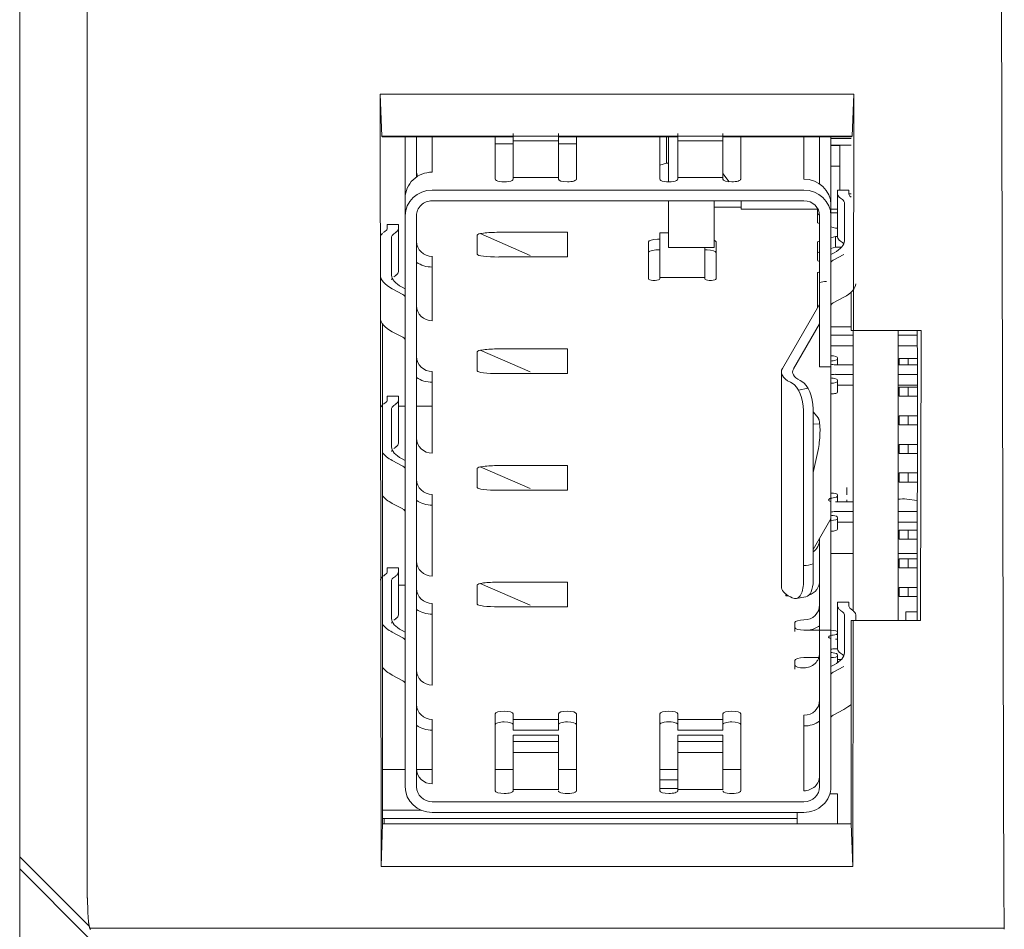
# Model space of a CAD drawing. Header units: millimetres. Extents: x 35 to 385, y -587 to 211.
# Tile 59 of 133: x 187 to 209, y -412 to -392. Entities that reach past the tile are written whole.
import ezdxf

# ---------------------------------------------------------------- set-up
doc = ezdxf.new("R2010")
doc.units = ezdxf.units.MM
for name, color, linetype, true_color in [('1', 7, 'Continuous', 0xffffff), ('10', 7, 'Continuous', 0xffffff), ('3', 7, 'Continuous', 0xffffff)]:
    doc.layers.add(name, color=color, linetype=linetype, true_color=true_color)

msp = doc.modelspace()

# ---------------------------------------------------------------- linework, layer by layer
at = {"layer": '1', "color": 155, "linetype": 'Continuous', "lineweight": 18}
for p, q in [((195.517, -395.805), (195.517, -394.452)), ((195.767, -394.452), (195.767, -395.341)), ((196.117, -395.233), (196.117, -394.452)), ((197.517, -395.386), (197.517, -394.452)), ((197.917, -394.375), (197.917, -394.927)), ((198.917, -394.927), (198.917, -394.375)), ((199.317, -394.452), (199.317, -395.386)), ((201.167, -395.386), (201.167, -394.452)), ((201.317, -394.452), (201.317, -395.031)), ((201.567, -394.375), (201.567, -394.927)), ((202.567, -394.927), (202.567, -394.375)), ((202.967, -394.452), (202.967, -395.386)), ((204.367, -395.386), (204.367, -394.452)), ((204.717, -394.452), (204.717, -395.493)), ((204.967, -395.957), (204.967, -394.452)), ((204.967, -394.636), (205.417, -394.636)), ((205.167, -394.643), (204.967, -394.643)), ((205.117, -394.643), (205.117, -394.636)), ((205.167, -395.1), (205.167, -394.643)), ((197.917, -394.927), (197.917, -395.275)), ((198.917, -394.927), (198.917, -395.275)), ((201.567, -394.927), (201.567, -395.275)), ((202.567, -395.275), (202.567, -394.927)), ((201.167, -395.077), (201.317, -395.031)), ((201.317, -395.031), (201.359, -395.031)), ((204.967, -395.1), (205.167, -395.1)), ((205.167, -395.629), (205.167, -395.1)), ((197.917, -395.275), (197.917, -395.386)), ((198.917, -395.386), (198.917, -395.275)), ((201.567, -395.275), (201.567, -395.386)), ((202.567, -395.263), (202.711, -395.444)), ((202.567, -395.386), (202.567, -395.275)), ((195.517, -396.201), (195.517, -395.805)), ((204.367, -395.629), (196.117, -395.629)), ((205.367, -395.629), (205.117, -395.629)), ((205.117, -395.721), (205.117, -395.629)), ((205.117, -396.673), (205.117, -395.721)), ((205.222, -395.842), (205.179, -395.811)), ((205.367, -395.721), (205.367, -395.629)), ((205.417, -395.715), (205.367, -395.715)), ((205.408, -395.781), (205.417, -395.787)), ((204.367, -395.867), (196.117, -395.867)), ((202.375, -396.006), (202.976, -396.006)), ((202.976, -395.867), (202.976, -396.052)), ((204.967, -395.957), (204.967, -396.201)), ((205.267, -395.908), (205.267, -396.756)), ((195.517, -408.869), (195.517, -396.201)), ((195.767, -396.201), (195.767, -408.869)), ((202.976, -396.052), (204.68, -396.052)), ((204.667, -396.354), (204.667, -396.052)), ((204.717, -399.201), (204.717, -396.201)), ((204.967, -396.052), (205.117, -396.052)), ((205.117, -396.136), (204.967, -396.136)), ((204.967, -399.201), (204.967, -396.201)), ((195.367, -396.391), (195.117, -396.391)), ((195.117, -396.483), (195.117, -396.391)), ((195.367, -396.391), (195.367, -396.483)), ((204.667, -396.354), (204.717, -396.37)), ((204.967, -396.446), (205.067, -396.476)), ((195.076, -396.543), (195.033, -396.574)), ((195.217, -396.67), (195.217, -397.518)), ((195.262, -396.604), (195.306, -396.573)), ((195.367, -396.483), (195.367, -397.435)), ((197.117, -397.055), (197.117, -396.628)), ((197.597, -396.567), (199.117, -396.567)), ((199.117, -396.567), (199.117, -397.115)), ((201.359, -396.58), (201.167, -396.58)), ((201.167, -396.58), (201.167, -396.697)), ((205.067, -396.659), (204.967, -396.689)), ((205.117, -396.476), (205.067, -396.476)), ((205.067, -396.897), (205.067, -396.659)), ((205.067, -396.659), (205.117, -396.659)), ((200.917, -397.603), (200.917, -396.781)), ((201.117, -396.72), (201.167, -396.72)), ((201.167, -396.697), (201.167, -397.529)), ((202.167, -396.903), (202.167, -397.529)), ((202.417, -396.781), (202.417, -397.603)), ((204.717, -396.765), (204.667, -396.781)), ((204.667, -397.176), (204.667, -396.781)), ((204.967, -396.927), (205.067, -396.897)), ((205.067, -396.897), (205.205, -396.897)), ((205.179, -396.764), (205.222, -396.794)), ((196.117, -397.1), (196.117, -398.531)), ((199.117, -397.115), (197.597, -397.115)), ((201.167, -396.958), (201.117, -396.958)), ((202.217, -396.958), (202.167, -396.958)), ((204.667, -397.019), (204.717, -397.003)), ((204.967, -397.057), (205.037, -397.02)), ((205.254, -397.058), (205.02, -397.183)), ((195.306, -397.526), (195.262, -397.556)), ((201.167, -397.529), (201.167, -397.587)), ((202.167, -397.587), (202.167, -397.529)), ((204.667, -398.245), (204.667, -397.481)), ((195.448, -397.782), (195.517, -397.819)), ((201.067, -397.633), (201.017, -397.633)), ((201.167, -397.603), (201.167, -397.587)), ((202.167, -397.603), (202.167, -397.587)), ((202.317, -397.633), (202.266, -397.633)), ((195.465, -397.945), (195.231, -397.82)), ((203.89, -399.587), (204.699, -398.19)), ((205.02, -398.135), (205.254, -398.01)), ((204.717, -398.597), (204.136, -399.6)), ((195.231, -398.772), (195.465, -398.897)), ((205.417, -398.668), (204.967, -398.668)), ((204.967, -398.851), (205.46, -398.851)), ((206.46, -398.851), (206.882, -398.851)), ((205.46, -399.089), (204.967, -399.089)), ((206.885, -399.089), (206.46, -399.089)), ((197.117, -399.643), (197.117, -399.216)), ((197.597, -399.155), (199.117, -399.155)), ((199.117, -399.155), (199.117, -399.703)), ((204.717, -399.549), (204.717, -399.201)), ((204.967, -399.549), (204.967, -399.201)), ((205.46, -399.506), (205.067, -399.506)), ((205.117, -399.374), (205.117, -399.353)), ((205.117, -399.374), (205.117, -399.506)), ((206.889, -399.506), (206.46, -399.506)), ((196.117, -399.658), (196.117, -401.469)), ((199.117, -399.703), (197.597, -399.703)), ((203.867, -399.667), (203.867, -404.429)), ((204.717, -399.549), (204.967, -399.549)), ((204.967, -399.549), (204.967, -402.89)), ((205.067, -399.719), (205.46, -399.719)), ((206.46, -399.719), (206.888, -399.719)), ((204.107, -399.915), (204.068, -399.895)), ((204.285, -399.857), (204.323, -399.877)), ((205.117, -399.85), (205.117, -399.871)), ((205.117, -399.871), (205.117, -400.109)), ((205.117, -399.957), (205.46, -399.957)), ((206.46, -399.957), (206.888, -399.957)), ((195.033, -400.384), (195.076, -400.353)), ((195.117, -400.293), (195.117, -400.202)), ((195.117, -400.202), (195.367, -400.202)), ((195.306, -400.383), (195.262, -400.414)), ((195.367, -400.202), (195.367, -400.293)), ((195.367, -400.293), (195.367, -401.245)), ((195.217, -401.328), (195.217, -400.48)), ((204.357, -404.333), (204.357, -400.523)), ((204.573, -400.485), (204.573, -404.295)), ((204.689, -400.691), (204.573, -400.554)), ((195.306, -401.336), (195.262, -401.366)), ((204.573, -401.9), (204.689, -401.364)), ((195.465, -401.755), (195.231, -401.63)), ((195.448, -401.592), (195.517, -401.629)), ((197.117, -402.23), (197.117, -401.804)), ((197.597, -401.743), (199.117, -401.743)), ((199.117, -401.743), (199.117, -402.291)), ((199.117, -402.291), (197.597, -402.291)), ((195.465, -402.707), (195.231, -402.583)), ((196.117, -402.383), (196.117, -404.194)), ((205.46, -402.55), (205.067, -402.55)), ((205.117, -402.398), (205.117, -402.418)), ((205.117, -402.418), (205.117, -402.55)), ((206.652, -402.489), (206.885, -402.522)), ((205.067, -402.763), (205.46, -402.763)), ((206.46, -402.763), (206.885, -402.763)), ((204.573, -403.608), (204.945, -402.966)), ((204.967, -402.962), (204.967, -402.89)), ((204.967, -403.277), (204.967, -402.962)), ((205.117, -402.895), (205.117, -402.915)), ((205.117, -402.915), (205.117, -403.154)), ((205.117, -403.001), (205.46, -403.001)), ((206.46, -403.001), (206.884, -403.001)), ((204.717, -405.24), (204.717, -403.36)), ((204.967, -403.277), (204.967, -405.24)), ((195.117, -404.103), (195.117, -404.012)), ((195.367, -404.012), (195.117, -404.012)), ((195.367, -404.012), (195.367, -404.103)), ((195.367, -404.103), (195.367, -405.055)), ((195.076, -404.163), (195.033, -404.194)), ((195.217, -404.29), (195.217, -405.138)), ((195.262, -404.224), (195.306, -404.194)), ((197.597, -404.331), (199.117, -404.331)), ((199.117, -404.331), (199.117, -404.879)), ((197.117, -404.818), (197.117, -404.392)), ((203.967, -404.636), (203.967, -404.593)), ((204.029, -404.636), (203.967, -404.636)), ((204.068, -404.658), (204.107, -404.678)), ((204.193, -404.694), (204.41, -404.656)), ((205.367, -404.774), (205.117, -404.774)), ((205.117, -404.774), (205.117, -404.865)), ((205.367, -404.774), (205.367, -404.865)), ((196.117, -404.803), (196.117, -406.615)), ((199.117, -404.879), (197.597, -404.879)), ((205.117, -405.817), (205.117, -404.865)), ((205.222, -404.986), (205.179, -404.956)), ((205.408, -404.925), (205.451, -404.956)), ((195.306, -405.146), (195.262, -405.177)), ((205.267, -405.052), (205.267, -405.9)), ((205.517, -405.052), (205.517, -405.179)), ((195.448, -405.402), (195.517, -405.439)), ((204.167, -405.336), (204.167, -405.229)), ((204.367, -405.397), (204.717, -405.397)), ((204.717, -405.24), (204.717, -405.869)), ((204.967, -405.869), (204.967, -405.24)), ((195.465, -405.565), (195.231, -405.44)), ((205.117, -405.595), (205.067, -405.595)), ((204.717, -408.869), (204.717, -405.869)), ((204.967, -405.869), (204.967, -408.869)), ((205.067, -405.808), (205.117, -405.808)), ((204.167, -406.173), (204.167, -406.067)), ((204.367, -406.006), (204.699, -406.006)), ((205.117, -405.94), (205.117, -405.96)), ((205.117, -405.96), (205.117, -406.116)), ((205.117, -406.046), (205.2, -406.046)), ((205.179, -405.908), (205.222, -405.939)), ((204.967, -406.201), (205.037, -406.164)), ((205.254, -406.202), (205.02, -406.327)), ((195.231, -406.393), (195.465, -406.517)), ((205.254, -407.155), (205.02, -407.279)), ((196.117, -408.807), (196.117, -407.376)), ((197.517, -408.959), (197.517, -407.254)), ((197.917, -407.254), (197.917, -407.376)), ((197.917, -407.614), (197.917, -407.376)), ((197.917, -407.376), (198.917, -407.376)), ((198.917, -407.376), (198.917, -407.254)), ((198.917, -407.376), (198.917, -407.614)), ((199.317, -407.254), (199.317, -408.959)), ((201.167, -408.959), (201.167, -407.254)), ((201.567, -407.254), (201.567, -407.376)), ((201.567, -407.614), (201.567, -407.376)), ((201.567, -407.376), (202.567, -407.376)), ((202.567, -407.376), (202.567, -407.254)), ((202.567, -407.614), (202.567, -407.376)), ((202.967, -407.254), (202.967, -408.959)), ((204.367, -408.959), (204.367, -407.285)), ((198.917, -407.614), (197.917, -407.614)), ((202.567, -407.614), (201.567, -407.614)), ((198.917, -407.726), (197.917, -407.726)), ((197.917, -407.726), (197.917, -407.818)), ((197.917, -407.818), (197.917, -407.967)), ((198.917, -407.726), (198.917, -407.818)), ((198.917, -407.967), (198.917, -407.818)), ((201.567, -407.726), (201.567, -407.818)), ((202.567, -407.726), (201.567, -407.726)), ((201.567, -407.818), (201.567, -407.967)), ((202.567, -407.818), (202.567, -407.726)), ((202.567, -407.967), (202.567, -407.818)), ((197.917, -408.039), (197.917, -407.967)), ((197.917, -408.039), (197.917, -408.148)), ((198.917, -407.967), (198.917, -408.039)), ((198.917, -408.148), (198.917, -408.039)), ((201.567, -407.967), (201.567, -408.039)), ((201.567, -408.039), (201.567, -408.148)), ((202.567, -408.039), (202.567, -407.967)), ((202.567, -408.148), (202.567, -408.039)), ((197.917, -408.148), (197.917, -408.928)), ((198.917, -408.928), (198.917, -408.148)), ((201.567, -408.148), (201.567, -408.928)), ((202.567, -408.148), (202.567, -408.928)), ((198.917, -408.928), (197.917, -408.928)), ((197.917, -408.928), (197.917, -408.959)), ((198.917, -408.942), (198.917, -408.928)), ((202.567, -408.928), (201.567, -408.928)), ((201.567, -408.928), (201.567, -408.959)), ((202.567, -408.942), (202.567, -408.928)), ((204.367, -409.203), (196.117, -409.203)), ((196.117, -409.441), (204.367, -409.441))]:
    msp.add_line(p, q, dxfattribs=at)
at = {"layer": '1', "color": 155, "linetype": 'Continuous', "lineweight": 13}
for p, q in [((205.417, -394.486), (204.967, -394.486)), ((197.517, -394.604), (197.917, -394.604)), ((198.917, -394.536), (197.917, -394.536)), ((198.917, -394.604), (199.317, -394.604)), ((201.567, -394.536), (202.567, -394.536)), ((197.917, -395.353), (198.917, -395.353)), ((201.567, -395.353), (202.567, -395.353)), ((205.117, -396.673), (205.117, -395.722)), ((204.967, -396.201), (204.967, -395.958)), ((195.367, -397.435), (195.367, -396.484)), ((198.289, -397.079), (197.185, -396.597)), ((200.917, -397.018), (200.917, -396.781)), ((202.417, -397.018), (202.417, -396.781)), ((202.167, -397.567), (201.167, -397.567)), ((198.289, -399.667), (197.185, -399.185)), ((204.967, -399.549), (204.967, -402.892)), ((204.461, -400.029), (204.245, -400.067)), ((195.367, -401.245), (195.367, -400.294)), ((204.72, -400.824), (204.573, -400.816)), ((198.289, -402.255), (197.185, -401.773)), ((195.367, -405.055), (195.367, -404.104)), ((198.289, -404.843), (197.185, -404.361)), ((205.117, -405.817), (205.117, -404.866)), ((204.167, -405.229), (204.167, -405.426)), ((204.717, -405.393), (204.967, -405.393)), ((204.167, -406.263), (204.167, -406.067)), ((198.917, -407.865), (197.917, -407.865)), ((201.567, -407.865), (202.567, -407.865)), ((197.917, -408.114), (198.917, -408.114)), ((202.567, -408.114), (201.567, -408.114)), ((204.717, -408.869), (204.717, -408.626))]:
    msp.add_line(p, q, dxfattribs=at)
at = {"layer": '1', "color": 155, "linetype": 'Continuous', "lineweight": 18}
for centre, major_axis, ratio, start_param, end_param in [((196.117, -395.805), (0.6, 0), 0.952524, 1.570796, 3.141593), ((196.117, -395.199), (-0.35, 0), 0.952524, 0, 0.385115), ((197.717, -395.386), (-0.2, 0), 0.304463, 0, 3.141593), ((199.117, -395.386), (-0.2, 0), 0.304463, 0, 1.570796), ((199.117, -395.386), (-0.2, 0), 0.304463, 1.570796, 3.141593), ((201.367, -395.386), (-0.2, 0), 0.304463, 0, 3.141593), ((202.767, -395.386), (-0.2, 0), 0.304463, 0, 1.570796), ((202.767, -395.386), (-0.2, 0), 0.304463, 1.570796, 3.141593), ((204.367, -395.957), (0.6, 0), 0.952524, 0, 1.570796), ((196.117, -396.201), (-0.6, 0), 0.952524, 4.712389, 6.283185), ((204.367, -396.201), (-0.6, 0), 0.952524, 3.141593, 4.712389), ((205.867, -395.721), (0.75, 0), 0.304463, 3.141593, 3.549696), ((205.867, -395.721), (-0.5, 0), 0.304463, 0, 0.408103), ((196.117, -396.201), (0.35, 0), 0.952524, 1.570796, 3.141593), ((204.367, -396.201), (0.35, 0), 0.952524, 0, 1.570796), ((204.717, -395.908), (-0.55, 0), 0.304463, 3.141593, 3.549696), ((204.867, -396.197), (0.2, 0), 0.304463, 2.441559, 3.141593), ((195.767, -396.67), (0.8, 0), 0.304463, 2.786173, 3.141593), ((194.617, -396.483), (-0.5, 0), 0.304463, 2.733489, 3.141593), ((195.767, -396.67), (-0.55, 0), 0.304463, 5.875082, 6.283185), ((194.617, -396.483), (0.75, 0), 0.304463, 5.875082, 6.283185), ((197.597, -396.628), (0.48, 0), 0.126856, 1.570796, 3.141593), ((205.867, -396.673), (-0.75, 0), 0.304463, 0, 0.408103), ((196.117, -396.767), (0.35, 0), 0.952524, 3.141593, 4.712389), ((201.117, -396.781), (-0.2, 0), 0.304463, 4.712389, 6.283185), ((202.217, -396.781), (-0.2, 0), 0.304463, 3.141593, 3.80322), ((203.517, -396.756), (-1.75, 0), 0.304463, 2.622599, 3.141593), ((204.717, -396.861), (0.55, 0), 0.304463, 0.226282, 0.408103), ((197.597, -397.055), (0.48, 0), 0.126856, 3.141593, 4.712389), ((201.117, -397.019), (0.2, 0), 0.304463, 1.570796, 3.141593), ((202.217, -397.019), (0.2, 0), 0.304463, 0, 1.570796), ((196.117, -396.767), (-0.6, 0), 0.952524, 0.947951, 1.570796), ((204.867, -397.176), (-0.2, 0), 0.304463, 0, 0.722737), ((205.367, -397.243), (-0.4, 0), 0.304463, 5.764192, 6.283185), ((196.967, -397.518), (2, 0), 0.304463, 3.141593, 3.660586), ((196.967, -397.518), (-1.75, 0), 0.304463, 0, 0.518993), ((194.617, -397.435), (-0.75, 0), 0.304463, 2.733489, 3.141593), ((204.867, -397.481), (-0.2, 0), 0.304463, 5.560448, 6.283185), ((195.767, -397.623), (0.55, 0), 0.304463, 2.91532, 3.141593), ((201.017, -397.603), (-0.1, 0), 0.304463, 0, 1.570796), ((201.067, -397.603), (-0.1, 0), 0.304463, 1.570796, 3.141593), ((202.267, -397.603), (-0.1, 0), 0.304463, 0, 1.563357), ((202.317, -397.603), (-0.1, 0), 0.304463, 1.570818, 3.141593), ((204.867, -397.719), (0.2, 0), 0.304463, 1.570796, 2.418857), ((203.517, -397.708), (-2, 0), 0.304463, 2.622599, 3.141593), ((195.117, -398.005), (-0.4, 0), 0.304463, 3.141593, 3.660586), ((196.117, -398.198), (-0.35, 0), 0.952524, 0, 1.570796), ((203.517, -398.127), (-1.2, 0), 0.304463, 2.96706, 3.141593), ((205.367, -398.196), (0.4, 0), 0.304463, 2.622599, 3.141593), ((196.967, -398.47), (-2, 0), 0.304463, 0, 0.518993), ((195.117, -398.958), (0.4, 0), 0.304463, 0, 0.518993), ((197.597, -399.216), (0.48, 0), 0.126856, 1.570796, 3.141593), ((204.967, -399.353), (0.15, 0), 0.304463, 0, 1.570796), ((196.117, -399.324), (0.35, 0), 0.952524, 3.141593, 4.712389), ((205.067, -399.46), (-0.15, 0), 0.304463, 5.052226, 5.442155), ((205.067, -399.46), (-0.15, 0), 0.304463, 0.841029, 1.570796), ((204.967, -399.374), (0.15, 0), 0.304463, 5.052226, 6.283185), ((197.597, -399.643), (0.48, 0), 0.126856, 3.141593, 4.712389), ((205.367, -399.667), (1.5, 0), 0.304463, 2.96706, 3.665191), ((205.367, -399.667), (-1.25, 0), 0.304463, 6.108652, 6.806784), ((205.067, -399.764), (-0.15, 0), 0.304463, 4.712389, 5.442156), ((196.117, -399.324), (-0.6, 0), 0.952524, 0.947951, 1.570796), ((204.107, -400.392), (-0.087, 0.492), 0.476262, 4.358813, 5.929609), ((204.323, -400.353), (0.087, -0.492), 0.476262, 1.21722, 2.788016), ((205.067, -399.764), (-0.15, 0), 0.304463, 0.84103, 1.230959), ((204.967, -399.871), (0.15, 0), 0.304463, 4.712389, 6.283185), ((204.967, -399.85), (0.15, 0), 0.304463, 0, 1.230959), ((204.967, -400.109), (-0.15, 0), 0.304463, 1.570796, 3.141593), ((195.767, -400.48), (0.8, 0), 0.304463, 2.786173, 3.141593), ((194.617, -400.293), (-0.5, 0), 0.304463, 2.733489, 3.141593), ((194.617, -400.293), (0.75, 0), 0.304463, 5.875082, 6.283185), ((195.767, -400.48), (-0.55, 0), 0.304463, 5.875082, 6.283185), ((204.656, -401.084), (0.021, 0.399), 0.165404, 3.944127, 6.108336), ((194.617, -401.245), (-0.75, 0), 0.304463, 2.733489, 3.141593), ((196.117, -401.136), (-0.35, 0), 0.952524, 0, 1.570796), ((196.967, -401.328), (2, 0), 0.304463, 3.365669, 3.660586), ((196.967, -401.328), (-1.75, 0), 0.304463, 0, 0.518993), ((195.767, -401.433), (0.55, 0), 0.304463, 2.91531, 3.141593), ((195.117, -401.815), (-0.4, 0), 0.304463, 3.141593, 3.660586), ((197.597, -401.804), (0.48, 0), 0.126856, 1.570796, 3.141593), ((196.117, -402.049), (0.35, 0), 0.952524, 3.141593, 4.712389), ((197.597, -402.23), (0.48, 0), 0.126856, 3.141593, 4.712389), ((204.967, -402.398), (0.15, 0), 0.304463, 0, 1.570796), ((196.967, -402.281), (-2, 0), 0.304463, 0.224076, 0.518993), ((196.117, -402.049), (-0.6, 0), 0.952524, 0.947951, 1.570796), ((205.067, -402.504), (-0.15, 0), 0.304463, 5.442153, 7.124214), ((205.067, -402.504), (-0.15, 0), 0.304463, 5.052226, 5.442155), ((204.967, -402.418), (0.15, 0), 0.304463, 5.052226, 6.283185), ((206.567, -402.544), (0.2, 0), 0.304463, 1.134464, 2.135713), ((195.117, -402.768), (0.4, 0), 0.304463, 0, 0.518993), ((205.067, -402.809), (-0.15, 0), 0.304463, 4.712389, 5.442156), ((203.517, -402.89), (-1.45, 0), 0.304463, 2.96706, 3.141593), ((205.067, -402.809), (-0.15, 0), 0.304463, 0.84103, 1.230959), ((204.967, -402.915), (0.15, 0), 0.304463, 4.712389, 6.283185), ((204.967, -402.895), (0.15, 0), 0.304463, 0, 1.230959), ((204.967, -403.154), (-0.15, 0), 0.304463, 1.570796, 3.141593), ((204.367, -403.389), (0.35, 0), 0.952524, 5.342204, 6.283185), ((196.117, -403.861), (-0.35, 0), 0.952524, 0, 1.570796), ((194.617, -404.103), (-0.5, 0), 0.304463, 2.733489, 3.141593), ((194.617, -404.103), (0.75, 0), 0.304463, 5.875082, 6.283185), ((204.367, -403.389), (-0.6, 0), 0.952524, 1.570796, 1.921526), ((195.767, -404.29), (0.8, 0), 0.304463, 2.786173, 3.141593), ((195.767, -404.29), (-0.55, 0), 0.304463, 5.875082, 6.283185), ((197.597, -404.392), (0.48, 0), 0.126856, 1.570796, 3.141593), ((204.107, -404.202), (-0.087, 0.492), 0.476262, 2.788016, 4.358813), ((204.323, -404.164), (0.087, -0.492), 0.476262, 0.000002, 1.21722), ((204.367, -404.302), (-0.35, 0), 0.952524, 1.896418, 3.141593), ((196.117, -404.47), (0.35, 0), 0.952524, 3.141593, 4.712389), ((205.367, -404.429), (-1.5, 0), 0.304463, 0.000011, 0.523599), ((196.117, -404.47), (-0.6, 0), 0.952524, 0.947951, 1.570796), ((197.597, -404.818), (0.48, 0), 0.126856, 3.141593, 4.712389), ((204.367, -404.835), (0.35, 0), 0.952524, 4.712389, 6.283185), ((205.867, -404.865), (0.75, 0), 0.304463, 3.141593, 3.549696), ((204.717, -405.052), (-0.55, 0), 0.304463, 3.141593, 3.549696), ((205.867, -404.865), (-0.5, 0), 0.304463, 0, 0.408103), ((204.717, -405.052), (0.8, 0), 0.304463, 0, 0.408103), ((196.967, -405.138), (-1.75, 0), 0.304463, 0, 0.518993), ((195.767, -405.243), (0.55, 0), 0.304463, 2.91532, 3.141593), ((194.617, -405.055), (-0.75, 0), 0.304463, 2.733489, 3.141593), ((204.367, -405.229), (-0.2, 0), 0.304463, 4.712389, 6.283185), ((196.967, -405.138), (2, 0), 0.304463, 3.365669, 3.660586), ((204.367, -405.336), (-0.2, 0), 0.304463, 0, 1.570796), ((204.367, -404.835), (-0.6, 0), 0.952524, 1.756101, 2.193641), ((204.967, -405.443), (0.15, 0), 0.304463, 0, 1.570796), ((195.117, -405.625), (-0.4, 0), 0.304463, 3.141593, 3.660586), ((205.067, -405.549), (-0.15, 0), 0.304463, 5.442153, 7.124214), ((205.067, -405.549), (-0.15, 0), 0.304463, 5.052226, 5.442155), ((204.967, -405.463), (0.15, 0), 0.304463, 5.052226, 6.283185), ((205.067, -405.854), (-0.15, 0), 0.304463, 4.712389, 5.442156), ((205.867, -405.817), (-0.75, 0), 0.304463, 0, 0.408103), ((204.367, -406.067), (-0.2, 0), 0.304463, 4.712389, 6.283185), ((204.367, -405.901), (-0.35, 0), 0.952524, 1.570796, 3.141593), ((205.067, -405.854), (-0.15, 0), 0.304463, 0.84103, 1.230959), ((204.967, -405.96), (0.15, 0), 0.304463, 4.712389, 6.283185), ((204.967, -405.94), (0.15, 0), 0.304463, 0, 1.230959), ((203.517, -405.9), (-1.75, 0), 0.304463, 2.622599, 3.141593), ((204.717, -406.005), (0.55, 0), 0.304463, 0.226262, 0.408103), ((196.967, -406.091), (-2, 0), 0.304463, 0.224076, 0.518993), ((196.117, -406.281), (-0.35, 0), 0.952524, 0, 1.570796), ((204.367, -406.173), (-0.2, 0), 0.304463, 0, 1.570796), ((195.117, -406.578), (0.4, 0), 0.304463, 0, 0.518993), ((205.367, -406.387), (-0.4, 0), 0.304463, 5.764192, 6.283185), ((204.367, -406.951), (0.35, 0), 0.952524, 4.712389, 6.283185), ((196.117, -407.042), (0.35, 0), 0.952524, 3.141593, 4.712389), ((203.517, -406.853), (-2, 0), 0.304463, 2.622599, 2.824033), ((197.717, -407.254), (-0.2, 0), 0.304463, 4.712389, 6.283185), ((197.717, -407.254), (-0.2, 0), 0.304463, 3.141593, 4.712389), ((199.117, -407.254), (-0.2, 0), 0.304463, 4.712389, 6.283185), ((199.117, -407.254), (-0.2, 0), 0.304463, 3.141593, 4.712389), ((201.367, -407.254), (-0.2, 0), 0.304463, 3.141593, 6.283185), ((202.767, -407.254), (-0.2, 0), 0.304463, 4.712389, 6.283185), ((202.767, -407.254), (-0.2, 0), 0.304463, 3.141593, 4.712389), ((205.367, -407.34), (0.4, 0), 0.304463, 2.622599, 3.141593), ((196.117, -407.042), (-0.6, 0), 0.952524, 0.947951, 1.570796), ((197.717, -407.492), (0.2, 0), 0.304463, 1.570796, 3.141593), ((197.717, -407.492), (0.2, 0), 0.304463, 0, 1.570796), ((199.117, -407.492), (0.2, 0), 0.304463, 1.570796, 3.141593), ((199.117, -407.492), (0.2, 0), 0.304463, 0, 1.570796), ((201.367, -407.492), (0.2, 0), 0.304463, 0, 3.141593), ((202.767, -407.492), (0.2, 0), 0.304463, 1.570796, 3.141593), ((202.767, -407.492), (0.2, 0), 0.304463, 0, 1.570796), ((204.367, -406.951), (-0.6, 0), 0.952524, 1.570796, 2.193642), ((196.117, -408.473), (-0.35, 0), 0.952524, 0, 1.570796), ((204.367, -408.626), (-0.35, 0), 0.952524, 1.570796, 3.141593), ((196.117, -408.869), (-0.6, 0), 0.952524, 0, 1.570796), ((196.117, -408.869), (0.35, 0), 0.952524, 3.141593, 4.712389), ((204.367, -408.869), (-0.6, 0), 0.952524, 1.570796, 3.141593), ((204.367, -408.869), (0.35, 0), 0.952524, 4.712389, 6.283185), ((197.717, -408.959), (-0.2, 0), 0.304463, 0, 1.570796), ((197.717, -408.959), (-0.2, 0), 0.304463, 1.570796, 3.141593), ((199.117, -408.959), (-0.2, 0), 0.304463, 0, 3.141593), ((201.367, -408.959), (-0.2, 0), 0.304463, 0, 1.570796), ((201.367, -408.959), (-0.2, 0), 0.304463, 1.570796, 3.141593), ((202.767, -408.959), (-0.2, 0), 0.304463, 0, 3.141593)]:
    msp.add_ellipse(centre, major_axis=major_axis, ratio=ratio, start_param=start_param, end_param=end_param, dxfattribs=at)
at = {"layer": '10', "color": 155, "linetype": 'Continuous', "lineweight": 18}
for p, q in [((201.359, -395.446), (201.359, -394.452)), ((201.359, -396.903), (201.359, -395.867)), ((202.375, -396.903), (202.375, -395.867)), ((201.359, -396.903), (202.375, -396.903)), ((205.322, -402.391), (205.322, -402.287)), ((205.322, -402.55), (205.322, -402.534))]:
    msp.add_line(p, q, dxfattribs=at)
for points in [[(205.322, -402.287), (205.322, -402.229)], [(205.322, -402.534), (205.322, -402.504)]]:
    msp.add_lwpolyline(points, dxfattribs=at)
at = {"layer": '3', "color": 155, "linetype": 'Continuous', "lineweight": 18}
for p, q in [((186.96, -389.361), (186.96, -435.695)), ((186.96, -409.776), (186.96, -389.362)), ((188.46, -389.596), (188.46, -411.276)), ((208.808, -411.339), (208.748, -389.596)), ((194.961, -393.5), (194.996, -394.431)), ((194.983, -410.643), (194.961, -393.5)), ((194.961, -393.5), (205.473, -393.5)), ((205.438, -394.431), (205.473, -393.5)), ((205.473, -393.5), (205.467, -398.747)), ((194.996, -394.431), (195.016, -394.451)), ((194.996, -394.431), (205.438, -394.431)), ((195.017, -394.452), (197.917, -394.452)), ((198.917, -394.452), (201.567, -394.452)), ((202.567, -394.452), (205.417, -394.452)), ((205.418, -394.451), (205.438, -394.431)), ((205.417, -397.899), (205.417, -398.747)), ((195.017, -409.691), (195.017, -398.606)), ((205.417, -398.747), (205.467, -398.747)), ((205.46, -404.962), (205.46, -398.748)), ((205.467, -398.747), (206.968, -398.747)), ((206.46, -398.748), (206.46, -405.179)), ((206.889, -399.509), (206.881, -398.747)), ((206.968, -398.747), (206.959, -405.179)), ((206.48, -399.368), (206.68, -399.368)), ((206.48, -399.368), (206.48, -399.506)), ((206.68, -399.368), (206.88, -399.368)), ((206.68, -399.506), (206.68, -399.368)), ((206.887, -399.368), (206.88, -399.368)), ((206.889, -399.509), (206.881, -405.179)), ((206.48, -400.003), (206.68, -400.003)), ((206.48, -400.003), (206.48, -400.203)), ((206.68, -400.003), (206.88, -400.003)), ((206.68, -400.203), (206.68, -400.003)), ((206.888, -400.003), (206.88, -400.003)), ((206.68, -400.203), (206.48, -400.203)), ((206.88, -400.203), (206.68, -400.203)), ((206.888, -400.203), (206.88, -400.203)), ((195.367, -400.427), (195.517, -400.427)), ((195.767, -400.427), (196.117, -400.427)), ((206.48, -400.638), (206.68, -400.638)), ((206.48, -400.638), (206.48, -400.838)), ((206.68, -400.838), (206.48, -400.838)), ((206.68, -400.638), (206.88, -400.638)), ((206.68, -400.838), (206.68, -400.638)), ((206.88, -400.838), (206.68, -400.838)), ((206.887, -400.638), (206.88, -400.638)), ((206.887, -400.838), (206.88, -400.838)), ((206.48, -401.273), (206.48, -401.473)), ((206.48, -401.273), (206.68, -401.273)), ((206.68, -401.273), (206.88, -401.273)), ((206.68, -401.473), (206.68, -401.273)), ((206.886, -401.273), (206.88, -401.273)), ((206.68, -401.473), (206.48, -401.473)), ((206.88, -401.473), (206.68, -401.473)), ((206.886, -401.473), (206.88, -401.473)), ((206.48, -401.908), (206.68, -401.908)), ((206.48, -401.908), (206.48, -402.108)), ((206.68, -401.908), (206.88, -401.908)), ((206.68, -402.108), (206.68, -401.908)), ((206.886, -401.908), (206.88, -401.908)), ((206.68, -402.108), (206.48, -402.108)), ((206.88, -402.108), (206.68, -402.108)), ((206.885, -402.108), (206.88, -402.108)), ((206.48, -403.178), (206.68, -403.178)), ((206.48, -403.178), (206.48, -403.378)), ((206.68, -403.178), (206.88, -403.178)), ((206.68, -403.378), (206.68, -403.178)), ((206.884, -403.178), (206.88, -403.178)), ((206.68, -403.378), (206.48, -403.378)), ((206.88, -403.378), (206.68, -403.378)), ((206.884, -403.378), (206.88, -403.378)), ((205.46, -403.695), (204.967, -403.695)), ((206.883, -403.695), (206.46, -403.695)), ((206.48, -403.813), (206.68, -403.813)), ((206.48, -403.813), (206.48, -404.013)), ((206.68, -403.813), (206.88, -403.813)), ((206.68, -404.013), (206.68, -403.813)), ((206.883, -403.813), (206.88, -403.813)), ((206.68, -404.013), (206.48, -404.013)), ((206.88, -404.013), (206.68, -404.013)), ((206.883, -404.013), (206.88, -404.013)), ((195.517, -404.395), (195.367, -404.395)), ((206.48, -404.448), (206.68, -404.448)), ((206.48, -404.448), (206.48, -404.648)), ((206.68, -404.448), (206.88, -404.448)), ((206.68, -404.648), (206.68, -404.448)), ((206.882, -404.448), (206.88, -404.448)), ((206.68, -404.648), (206.48, -404.648)), ((206.88, -404.648), (206.68, -404.648)), ((206.882, -404.648), (206.88, -404.648)), ((206.63, -405.179), (206.63, -404.991)), ((206.63, -404.991), (206.882, -404.991)), ((205.458, -405.179), (205.417, -405.179)), ((205.417, -405.179), (205.417, -409.691)), ((205.458, -405.179), (205.451, -410.643)), ((206.959, -405.179), (205.458, -405.179)), ((195.517, -408.49), (195.017, -408.49)), ((196.117, -408.49), (195.768, -408.49)), ((197.917, -408.49), (197.517, -408.49)), ((199.317, -408.49), (198.917, -408.49)), ((201.567, -408.49), (201.167, -408.49)), ((202.967, -408.49), (202.567, -408.49)), ((201.167, -408.717), (201.567, -408.717)), ((201.167, -408.907), (201.567, -408.907)), ((205.117, -409.025), (204.944, -409.025)), ((205.117, -409.691), (205.117, -409.025)), ((195.863, -409.387), (195.017, -409.387)), ((204.217, -409.577), (195.017, -409.577)), ((195.052, -409.673), (195.052, -409.577)), ((204.217, -409.441), (204.217, -409.577)), ((204.217, -409.673), (204.217, -409.577)), ((186.96, -410.46), (186.96, -409.776)), ((195.017, -409.691), (194.983, -410.643)), ((195.017, -409.691), (205.418, -409.691)), ((195.052, -409.691), (195.052, -409.673)), ((204.217, -409.673), (204.217, -409.691)), ((205.451, -410.643), (205.418, -409.691)), ((186.96, -410.661), (186.96, -410.46)), ((186.96, -411.345), (186.96, -410.661)), ((205.451, -410.643), (194.983, -410.643)), ((186.96, -433.956), (186.96, -411.345))]:
    msp.add_line(p, q, dxfattribs=at)
at = {"layer": '3', "color": 155, "linetype": 'Continuous', "lineweight": 13}
for p, q in [((186.96, -410.426), (188.506, -411.972)), ((188.475, -412.209), (186.96, -410.695)), ((208.815, -412.009), (188.517, -412.009))]:
    msp.add_line(p, q, dxfattribs=at)
at = {"layer": '3', "color": 155, "linetype": 'Continuous', "lineweight": 18}
msp.add_lwpolyline([(188.462, -411.339), (188.463, -411.36), (188.464, -411.382), (188.465, -411.402), (188.466, -411.423), (188.467, -411.444), (188.467, -411.464), (188.468, -411.484), (188.469, -411.504), (188.469, -411.523), (188.47, -411.543), (188.471, -411.562), (188.471, -411.581), (188.472, -411.599), (188.473, -411.618), (188.473, -411.636), (188.474, -411.654), (188.475, -411.671), (188.475, -411.688), (188.476, -411.705), (188.477, -411.721), (188.478, -411.738), (188.479, -411.753), (188.48, -411.768), (188.481, -411.783), (188.482, -411.798), (188.483, -411.812), (188.484, -411.826), (188.485, -411.84), (188.487, -411.853), (188.488, -411.865), (188.489, -411.878), (188.491, -411.89), (188.492, -411.901), (188.494, -411.912), (188.496, -411.922), (188.497, -411.932), (188.499, -411.942), (188.501, -411.951), (188.503, -411.96), (188.505, -411.968), (188.506, -411.976), (188.508, -411.983), (188.51, -411.99), (188.512, -411.996), (188.514, -412.002), (188.516, -412.008), (188.518, -412.013), (188.52, -412.017), (188.523, -412.021), (188.525, -412.024)], dxfattribs=at)
for centre, major_axis, ratio, start_param, end_param in [((205.402, -392.952), (-0.015, 1.5), 0.034918, 3.151099, 3.176153), ((190.43, -411.962), (-1.827, 1.194), 0.617584, 0.383796, 0.425289), ((208.817, -411.035), (0, 1), 0.008727, 1.880171, 3.106686), ((187.563, -411.035), (-0.965, 1), 0.025119, 3.152245, 3.260054)]:
    msp.add_ellipse(centre, major_axis=major_axis, ratio=ratio, start_param=start_param, end_param=end_param, dxfattribs=at)

doc.saveas('drawing.dxf')
